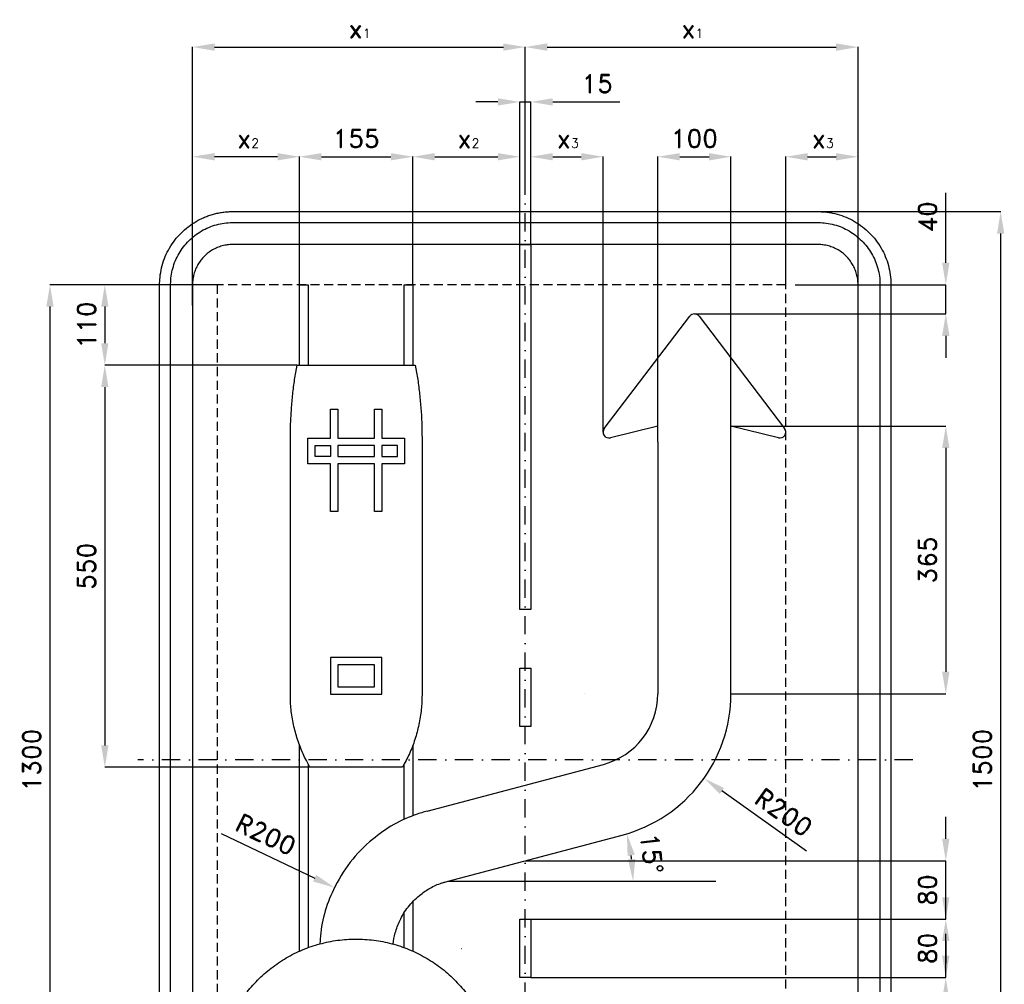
# Model space of a CAD drawing. Header units: millimetres. Extents: x -691 to 655, y -980 to 1012.
# Tile 2 of 2: x -691 to 655, y -307 to 1012. Entities that reach past the tile are written whole.
import ezdxf

# ---------------------------------------------------------------- set-up
doc = ezdxf.new("R2010")
doc.units = ezdxf.units.MM
doc.header["$LTSCALE"] = 5
doc.linetypes.add('ČERCHOVANÁX2', pattern=[2, 1, -0.5, 0, -0.5])
doc.linetypes.add('ČÁRKOVANÁX2', pattern=[1.5, 1, -0.5])
doc.layers.add('Kóty', color=2, linetype='Continuous')
doc.layers.add('Značka', color=7, linetype='Continuous')
doc.styles.get("Standard").update_dxf_attribs({"font": 'romand.shx', "height": 25})
doc.dimstyles.get("Standard").update_dxf_attribs({"dimtxt": 25, "dimasz": 30, "dimexe": 0.18, "dimexo": 0.0625, "dimgap": 12.5, "dimtad": 1, "dimdec": 0, "dimzin": 0, "dimdsep": 46, "dimtxsty": 'Standard', "dimcen": 0.09, "dimadec": 0, "dimazin": 0, "dimtfac": 1, "dimtdec": 0, "dimtofl": 0, "dimtmove": 0, "dimatfit": 3, "dimfxl": 1, "dimtolj": 1, "dimtzin": 0, "dimarcsym": 0})

# ---------------------------------------------------------------- blocks, each defined once
blk = doc.blocks.new('*D5')
at = {"layer": 'Defpoints', "color": 0, "transparency": 16777216}
for p in [(368.7, 650), (575, 650), (231.2, 610)]:
    blk.add_point(p, dxfattribs=at)
at = {"layer": 'Kóty', "color": 0, "lineweight": -2, "transparency": 16777216}
for p, q in [((575, 680), (575, 775.5)), ((368.8, 650), (575.2, 650)), ((231.3, 610), (575.2, 610)), ((575, 580), (575, 550))]:
    blk.add_line(p, q, dxfattribs=at)
at = {"layer": 'Kóty', "color": 0, "transparency": 16777216}
for points in [[(570, 680), (580, 680), (575, 650)], [(570, 580), (580, 580), (575, 610)]]:
    blk.add_solid(points, dxfattribs=at)
at = {"layer": 'Kóty', "color": 0, "transparency": 16777216, "insert": (550, 742.7), "char_height": 25, "attachment_point": 5, "rotation": 90}
blk.add_mtext('\\A1;40', dxfattribs=at)
blk = doc.blocks.new('*D6')
at = {"layer": 'Defpoints', "color": 0, "transparency": 16777216}
for p in [(-312.08, 540), (-575, -10), (-294.46, -10)]:
    blk.add_point(p, dxfattribs=at)
at = {"layer": 'Kóty', "color": 0, "lineweight": -2, "transparency": 16777216}
for p, q in [((-312.1425, 540), (-575.18, 540)), ((-575, 510), (-575, 20)), ((-294.5225, -10), (-575.18, -10))]:
    blk.add_line(p, q, dxfattribs=at)
at = {"layer": 'Kóty', "color": 0, "transparency": 16777216}
for points in [[(-580, 510), (-570, 510), (-575, 540)], [(-580, 20), (-570, 20), (-575, -10)]]:
    blk.add_solid(points, dxfattribs=at)
at = {"layer": 'Kóty', "color": 0, "transparency": 16777216, "insert": (-600, 265), "char_height": 25, "attachment_point": 5, "rotation": 90}
blk.add_mtext('\\A1;550', dxfattribs=at)
blk = doc.blocks.new('*D7')
at = {"layer": 'Defpoints', "color": 0, "transparency": 16777216}
for p in [(-421.3, 650), (-575, 540), (-331.6, 540)]:
    blk.add_point(p, dxfattribs=at)
at = {"layer": 'Kóty', "color": 0, "lineweight": -2, "transparency": 16777216}
for p, q in [((-421.3, 650), (-575.2, 650)), ((-575, 620), (-575, 570)), ((-331.7, 540), (-575.2, 540))]:
    blk.add_line(p, q, dxfattribs=at)
at = {"layer": 'Kóty', "color": 0, "transparency": 16777216}
for points in [[(-580, 620), (-570, 620), (-575, 650)], [(-580, 570), (-570, 570), (-575, 540)]]:
    blk.add_solid(points, dxfattribs=at)
at = {"layer": 'Kóty', "color": 0, "transparency": 16777216, "insert": (-600, 595), "char_height": 25, "attachment_point": 5, "rotation": 90}
blk.add_mtext('\\A1;110', dxfattribs=at)
blk = doc.blocks.new('*D8')
at = {"layer": 'Defpoints', "color": 0, "transparency": 16777216}
for p in [(-153.75, 825), (-308.75, 650), (-153.75, 650)]:
    blk.add_point(p, dxfattribs=at)
at = {"layer": 'Kóty', "color": 0, "lineweight": -2, "transparency": 16777216}
for p, q in [((-308.75, 650.0625), (-308.75, 825.18)), ((-278.75, 825), (-183.75, 825)), ((-153.75, 650.0625), (-153.75, 825.18))]:
    blk.add_line(p, q, dxfattribs=at)
at = {"layer": 'Kóty', "color": 0, "transparency": 16777216}
for points in [[(-278.75, 830), (-278.75, 820), (-308.75, 825)], [(-183.75, 830), (-183.75, 820), (-153.75, 825)]]:
    blk.add_solid(points, dxfattribs=at)
at = {"layer": 'Kóty', "color": 0, "transparency": 16777216, "insert": (-231.25, 850), "char_height": 25, "attachment_point": 5}
blk.add_mtext('\\A1;155', dxfattribs=at)
blk = doc.blocks.new('*D9')
at = {"layer": 'Defpoints', "color": 0, "transparency": 16777216}
for p in [(-421.3, 650), (-650, -650), (-421.3, -650)]:
    blk.add_point(p, dxfattribs=at)
at = {"layer": 'Kóty', "color": 0, "lineweight": -2, "transparency": 16777216}
for p, q in [((-421.3, 650), (-650.2, 650)), ((-650, 620), (-650, -620)), ((-421.4, -650), (-650.2, -650))]:
    blk.add_line(p, q, dxfattribs=at)
at = {"layer": 'Kóty', "color": 0, "transparency": 16777216}
for points in [[(-655, 620), (-645, 620), (-650, 650)], [(-655, -620), (-645, -620), (-650, -650)]]:
    blk.add_solid(points, dxfattribs=at)
at = {"layer": 'Kóty', "color": 0, "transparency": 16777216, "insert": (-675, 0), "char_height": 25, "attachment_point": 5, "rotation": 90}
blk.add_mtext('\\A1;1300', dxfattribs=at)
blk = doc.blocks.new('*D12')
at = {"layer": 'Defpoints', "color": 0, "transparency": 16777216}
for p in [(-260.9, -174.6), (-87.4, -257.6)]:
    blk.add_point(p, dxfattribs=at)
at = {"layer": 'Kóty', "color": 0, "lineweight": -2, "transparency": 16777216}
for p, q in [((-415.9, -100.5), (-287.9, -161.7)), ((-87.5, -257.6), (-87.3, -257.6)), ((-87.4, -257.7), (-87.4, -257.6))]:
    blk.add_line(p, q, dxfattribs=at)
at = {"layer": 'Kóty', "color": 0, "transparency": 16777216}
blk.add_solid([(-285.8, -157.2), (-290.1, -166.2), (-260.9, -174.6)], dxfattribs=at)
at = {"layer": 'Kóty', "color": 0, "transparency": 16777216, "insert": (-354.7, -102), "char_height": 25, "attachment_point": 5, "rotation": 334.4328}
blk.add_mtext('\\A1;R200', dxfattribs=at)
blk = doc.blocks.new('*D13')
at = {"layer": 'Defpoints', "color": 0, "transparency": 16777216}
for p in [(281.25, 825), (181.25, 456.73), (281.25, 456.73)]:
    blk.add_point(p, dxfattribs=at)
at = {"layer": 'Kóty', "color": 0, "lineweight": -2, "transparency": 16777216}
for p, q in [((181.25, 456.7925), (181.25, 825.18)), ((211.25, 825), (251.25, 825)), ((281.25, 456.7925), (281.25, 825.18))]:
    blk.add_line(p, q, dxfattribs=at)
at = {"layer": 'Kóty', "color": 0, "transparency": 16777216}
for points in [[(211.25, 830), (211.25, 820), (181.25, 825)], [(251.25, 830), (251.25, 820), (281.25, 825)]]:
    blk.add_solid(points, dxfattribs=at)
at = {"layer": 'Kóty', "color": 0, "transparency": 16777216, "insert": (231.25, 850), "char_height": 25, "attachment_point": 5}
blk.add_mtext('\\A1;100', dxfattribs=at)
blk = doc.blocks.new('*D14')
at = {"layer": 'Defpoints', "color": 0, "transparency": 16777216}
for p in [(81.3, 90.6), (244.4, -25.1)]:
    blk.add_point(p, dxfattribs=at)
at = {"layer": 'Kóty', "color": 0, "lineweight": -2, "transparency": 16777216}
for p, q in [((81.2, 90.6), (81.3, 90.6)), ((81.3, 90.5), (81.3, 90.7)), ((384.6, -124.5), (268.9, -42.4))]:
    blk.add_line(p, q, dxfattribs=at)
at = {"layer": 'Kóty', "color": 0, "transparency": 16777216}
blk.add_solid([(271.8, -38.3), (266, -46.5), (244.4, -25.1)], dxfattribs=at)
at = {"layer": 'Kóty', "color": 0, "transparency": 16777216, "insert": (353.4, -71.7), "char_height": 25, "attachment_point": 5, "rotation": 324.6592}
blk.add_mtext('\\A1;R200', dxfattribs=at)
blk = doc.blocks.new('*D15')
at = {"layer": 'Defpoints', "color": 0, "transparency": 16777216}
for p in [(0, -137.7), (7.5, -217.7), (575, -217.7)]:
    blk.add_point(p, dxfattribs=at)
at = {"layer": 'Kóty', "color": 0, "lineweight": -2, "transparency": 16777216}
for p, q in [((575, -107.7), (575, -77.7)), ((0.1, -137.7), (575.2, -137.7)), ((7.6, -217.7), (575.2, -217.7)), ((575, -247.7), (575, -277.7))]:
    blk.add_line(p, q, dxfattribs=at)
at = {"layer": 'Kóty', "color": 0, "transparency": 16777216}
for points in [[(570, -107.7), (580, -107.7), (575, -137.7)], [(570, -247.7), (580, -247.7), (575, -217.7)]]:
    blk.add_solid(points, dxfattribs=at)
at = {"layer": 'Kóty', "color": 0, "transparency": 16777216, "insert": (550, -177.7), "char_height": 25, "attachment_point": 5, "rotation": 90}
blk.add_mtext('\\A1;80', dxfattribs=at)
blk = doc.blocks.new('*D16')
at = {"layer": 'Defpoints', "color": 0, "transparency": 16777216}
for p in [(7.6, -217.7), (575, -217.7), (7.5, -297.7)]:
    blk.add_point(p, dxfattribs=at)
at = {"layer": 'Kóty', "color": 0, "lineweight": -2, "transparency": 16777216}
for p, q in [((575, -187.7), (575, -157.7)), ((7.6, -217.7), (575.2, -217.7)), ((7.6, -297.7), (575.2, -297.7)), ((575, -327.7), (575, -357.7))]:
    blk.add_line(p, q, dxfattribs=at)
at = {"layer": 'Kóty', "color": 0, "transparency": 16777216}
for points in [[(570, -187.7), (580, -187.7), (575, -217.7)], [(570, -327.7), (580, -327.7), (575, -297.7)]]:
    blk.add_solid(points, dxfattribs=at)
at = {"layer": 'Kóty', "color": 0, "transparency": 16777216, "insert": (550, -257.7), "char_height": 25, "attachment_point": 5, "rotation": 90}
blk.add_mtext('\\A1;80', dxfattribs=at)
blk = doc.blocks.new('*D17')
at = {"layer": 'Defpoints', "color": 0, "transparency": 16777216}
for p in [(7.6, -297.7), (0, -377.7), (575, -377.7)]:
    blk.add_point(p, dxfattribs=at)
at = {"layer": 'Kóty', "color": 0, "lineweight": -2, "transparency": 16777216}
for p, q in [((575, -267.7), (575, -237.7)), ((7.6, -297.7), (575.2, -297.7)), ((0.1, -377.7), (575.2, -377.7)), ((575, -407.7), (575, -437.7))]:
    blk.add_line(p, q, dxfattribs=at)
at = {"layer": 'Kóty', "color": 0, "transparency": 16777216}
for points in [[(570, -267.7), (580, -267.7), (575, -297.7)], [(570, -407.7), (580, -407.7), (575, -377.7)]]:
    blk.add_solid(points, dxfattribs=at)
at = {"layer": 'Kóty', "color": 0, "transparency": 16777216, "insert": (550, -337.7), "char_height": 25, "attachment_point": 5, "rotation": 90}
blk.add_mtext('\\A1;80', dxfattribs=at)
blk = doc.blocks.new('*D18')
at = {"layer": 'Defpoints', "color": 0, "transparency": 16777216}
for p in [(7.5, 900), (-7.5, 705), (7.5, 705.1)]:
    blk.add_point(p, dxfattribs=at)
at = {"layer": 'Kóty', "color": 0, "lineweight": -2, "transparency": 16777216}
for p, q in [((-37.5, 900), (-67.5, 900)), ((-7.5, 705.1), (-7.5, 900.2)), ((7.5, 705.1), (7.5, 900.2)), ((37.5, 900), (129.4, 900))]:
    blk.add_line(p, q, dxfattribs=at)
at = {"layer": 'Kóty', "color": 0, "transparency": 16777216}
for points in [[(-37.5, 905), (-37.5, 895), (-7.5, 900)], [(37.5, 905), (37.5, 895), (7.5, 900)]]:
    blk.add_solid(points, dxfattribs=at)
at = {"layer": 'Kóty', "color": 0, "transparency": 16777216, "insert": (98.5, 925), "char_height": 25, "attachment_point": 5}
blk.add_mtext('\\A1;15', dxfattribs=at)
blk = doc.blocks.new('*D21')
at = {"layer": 'Defpoints', "color": 0, "transparency": 16777216}
for p in [(370.4, 750), (370.4, -750), (650, -750)]:
    blk.add_point(p, dxfattribs=at)
at = {"layer": 'Kóty', "color": 0, "lineweight": -2, "transparency": 16777216}
for p, q in [((370.5, 750), (650.2, 750)), ((650, 720), (650, -720)), ((370.5, -750), (650.2, -750))]:
    blk.add_line(p, q, dxfattribs=at)
at = {"layer": 'Kóty', "color": 0, "transparency": 16777216}
for points in [[(645, 720), (655, 720), (650, 750)], [(645, -720), (655, -720), (650, -750)]]:
    blk.add_solid(points, dxfattribs=at)
at = {"layer": 'Kóty', "color": 0, "transparency": 16777216, "insert": (625, 0), "char_height": 25, "attachment_point": 5, "rotation": 90}
blk.add_mtext('\\A1;1500', dxfattribs=at)
blk = doc.blocks.new('*D22')
at = {"layer": 'Defpoints', "color": 0, "transparency": 16777216}
for p in [(281.25, 456.73), (281.25, 90.62), (575, 90.62)]:
    blk.add_point(p, dxfattribs=at)
at = {"layer": 'Kóty', "color": 0, "lineweight": -2, "transparency": 16777216}
for p, q in [((281.3125, 456.73), (575.18, 456.73)), ((575, 426.73), (575, 120.62)), ((281.3125, 90.62), (575.18, 90.62))]:
    blk.add_line(p, q, dxfattribs=at)
at = {"layer": 'Kóty', "color": 0, "transparency": 16777216}
for points in [[(570, 426.73), (580, 426.73), (575, 456.73)], [(570, 120.62), (580, 120.62), (575, 90.62)]]:
    blk.add_solid(points, dxfattribs=at)
at = {"layer": 'Kóty', "color": 0, "transparency": 16777216, "insert": (550, 273.675), "char_height": 25, "attachment_point": 5, "rotation": 90}
blk.add_mtext('\\A1;365', dxfattribs=at)

msp = doc.modelspace()

# ---------------------------------------------------------------- linework, layer by layer
at = {"layer": 'Kóty'}
for p, q in [((-455, 621.7), (-455, 975.2)), ((-425, 975), (-30, 975)), ((0, 780.1), (0, 975.2)), ((0, 780.1), (0, 975.2)), ((30, 975), (425, 975)), ((455, 636.9), (455, 975.2)), ((-455, 621.6), (-455, 825.2)), ((-338.8, 825), (-425, 825)), ((-308.8, 650.1), (-308.8, 825.2)), ((-153.8, 772.5), (-153.8, 825.2)), ((-123.8, 825), (-37.5, 825)), ((-7.5, 750.1), (-7.5, 825.2)), ((7.5, 705.1), (7.5, 825.2)), ((37.5, 825), (76.4, 825)), ((106.4, 448.5), (106.4, 825.2)), ((356.1, 650), (356.1, 825.2)), ((386.1, 825), (425, 825)), ((455, 448.5), (455, 825.2)), ((132.4, -102.7), (139, -101))]:
    msp.add_line(p, q, dxfattribs=at)
for points in [[(-7.5, 900.2), (7.5, 900.2)], [(575, 610), (575, 650)], [(575, -217.7), (575.2, -137.7)], [(-105.7, -165.7), (260.6, -165.7)], [(575, -297.7), (575, -247.7)]]:
    msp.add_lwpolyline(points, dxfattribs=at)
msp.add_arc((-105.7, -165.7), 252.9, 6.8001, 8.0094, dxfattribs=at)
for points in [[(-425, 980), (-425, 970), (-455, 975)], [(-30, 980), (-30, 970), (0, 975)], [(30, 980), (30, 970), (0, 975)], [(425, 980), (425, 970), (455, 975)], [(-425, 830), (-425, 820), (-455, 825)], [(-338.8, 830), (-338.8, 820), (-308.8, 825)], [(-123.8, 830), (-123.8, 820), (-153.8, 825)], [(-37.5, 830), (-37.5, 820), (-7.5, 825)], [(37.5, 830), (37.5, 820), (7.5, 825)], [(76.4, 830), (76.4, 820), (106.4, 825)], [(386.1, 830), (386.1, 820), (356.1, 825)], [(425, 830), (425, 820), (455, 825)], [(139.9, -131.4), (149.7, -129.4), (138.9, -101)], [(150.5, -135.4), (140.5, -136), (147.3, -165.7)]]:
    msp.add_solid(points, dxfattribs=at)
at = {"layer": 'Značka', "color": 3}
for p, q in [((108, 453.3), (224.9, 606.8)), ((237.6, 606.8), (354.5, 453.3)), ((181.2, 456.7), (116.3, 440.7)), ((181.2, 435.2), (181.2, 456.7)), ((346.2, 440.7), (281.2, 456.7)), ((281.2, 435.2), (281.2, 456.7))]:
    msp.add_line(p, q, dxfattribs=at)
at = {"layer": 'Značka', "color": 6, "linetype": 'ČERCHOVANÁX2', "ltscale": 5}
for points in [[(0, -780), (0, 780)], [(530, 0), (-530, 0)]]:
    msp.add_lwpolyline(points, dxfattribs=at)
at = {"layer": 'Značka', "color": 3}
for points in [[(-500, -650), (-500, 650), (-500, 650.4), (-500, 650.8), (-500, 651.4), (-500, 652.1), (-499.9, 654.7), (-499.8, 657.3), (-499.5, 660.5), (-499.1, 663.7), (-498.6, 666.9), (-498, 670.1), (-497.3, 673.2), (-496.5, 676.4), (-495.6, 679.5), (-494.6, 682.6), (-493.5, 685.7), (-492.3, 688.7), (-491, 691.6), (-489.6, 694.5), (-488.1, 697.4), (-486.5, 700.2), (-484.8, 703), (-483.1, 705.7), (-481.2, 708.4), (-479.3, 711), (-477.3, 713.5), (-475.2, 716), (-473, 718.4), (-470.7, 720.7), (-468.4, 723), (-466, 725.2), (-463.5, 727.3), (-461, 729.3), (-458.4, 731.2), (-455.7, 733.1), (-453, 734.8), (-450.2, 736.5), (-447.4, 738.1), (-444.5, 739.6, -0.009574), (-441.6, 741, -0.008807), (-438.7, 742.3, -0.008725), (-435.6, 743.5, -0.009371), (-432.6, 744.6, -0.008693), (-429.5, 745.6, -0.006634), (-426.4, 746.5, -0.006639), (-423.2, 747.3, -0.008848), (-420.1, 748, -0.009625), (-416.9, 748.6, -0.009274), (-413.7, 749.1, -0.009141), (-410.5, 749.5, -0.009459), (-407.2, 749.8, -0.007985), (-404.7, 750, -0.008538), (-402.1, 750), (-401.4, 750), (-400.8, 750), (-400.4, 750), (-400, 750), (400, 750), (400.4, 750), (400.8, 750), (401.4, 750), (402.1, 750, -0.006882), (404.7, 749.9, -0.006842), (407.3, 749.8, -0.008559), (410.5, 749.5, -0.00835), (413.7, 749.1, -0.008949), (416.9, 748.6, -0.010317), (420.1, 748), (423.2, 747.3), (426.4, 746.5), (429.5, 745.6), (432.6, 744.6), (435.7, 743.5), (438.7, 742.3), (441.6, 741), (444.5, 739.6), (447.4, 738.1), (450.2, 736.5), (453, 734.8), (455.7, 733.1), (458.4, 731.2), (461, 729.3), (463.5, 727.3), (466, 725.2), (468.4, 723), (470.7, 720.7), (473, 718.4), (475.2, 716), (477.3, 713.5), (479.3, 711), (481.2, 708.4), (483.1, 705.7), (484.8, 703), (486.5, 700.2), (488.1, 697.4), (489.6, 694.5), (491, 691.6), (492.3, 688.7), (493.5, 685.6), (494.6, 682.6), (495.6, 679.5), (496.5, 676.4), (497.3, 673.2), (498, 670.1), (498.6, 666.9), (499.1, 663.7), (499.5, 660.5), (499.8, 657.3), (499.9, 654.7), (500, 652.1), (500, 651.4), (500, 650.8), (500, 650.4), (500, 650), (500, -650)], [(-485, -650), (-485, 650), (-485, 650.3), (-485, 650.7, -0.032175), (-484.2, 661.6, -0.03544), (-482, 672.4, -0.036282), (-478.5, 682.9, -0.034427), (-473.5, 692.7, -0.0337), (-467.4, 701.8, -0.034106), (-460.1, 710.1, -0.034189), (-451.9, 717.4, -0.034209), (-442.7, 723.5, -0.034046), (-432.8, 728.4, -0.033414), (-422.4, 732, -0.034119), (-411.6, 734.3, -0.036747), (-400.7, 735), (-400.3, 735), (-400, 735), (400, 735), (400.3, 735), (400.7, 735, -0.032173), (411.6, 734.2, -0.03544), (422.4, 732, -0.036258), (432.9, 728.5, -0.034422), (442.7, 723.5, -0.033737), (451.8, 717.4, -0.034073), (460.1, 710.1, -0.034204), (467.4, 701.9, -0.034211), (473.5, 692.7, -0.034027), (478.4, 682.8, -0.033428), (482, 672.4, -0.034154), (484.3, 661.6, -0.036756), (485, 650.7), (485, 650.3), (485, 650), (485, -650)], [(455, -650), (455, 650), (455, 650.2), (455, 650.4, 0.032187), (454.5, 657.5, 0.035459), (453.1, 664.5, 0.036254), (450.8, 671.3, 0.03439), (447.6, 677.6, 0.033682), (443.6, 683.5, 0.034066), (438.9, 688.9, 0.034193), (433.6, 693.6, 0.034231), (427.6, 697.6, 0.034046), (421.3, 700.8, 0.033404), (414.5, 703, 0.034103), (407.5, 704.5, 0.036741), (400.4, 705), (400.2, 705), (400, 705), (-400, 705), (-400.2, 705), (-400.4, 705, 0.032174), (-407.5, 704.5, 0.035439), (-414.5, 703, 0.036275), (-421.3, 700.8, 0.034444), (-427.6, 697.6, 0.033744), (-433.6, 693.6, 0.034077), (-438.9, 688.9, 0.034255), (-443.6, 683.5, 0.034212), (-447.6, 677.6, 0.034015), (-450.8, 671.3, 0.033441), (-453.1, 664.5, 0.034173), (-454.5, 657.5, 0.03676), (-455, 650.4), (-455, 650.2), (-455, 650), (-455, -650)], [(-134.3, -69.9), (-139.5, -71.4, 0.008953), (-147.9, -74.1, 0.046871), (-179.9, -88.4, 0.047129), (-208.8, -108.6, 0.058452), (-239.5, -139.9, 0.057293), (-262.2, -177.5, 0.04734), (-274.7, -210.5, 0.051403), (-280.5, -245.1, 0.007546), (-280.9, -251.6)], [(-180.7, -251.9, -0.041763), (-177.8, -236.5, -0.047313), (-171.6, -219.9, -0.058682), (-160.2, -201.1, -0.05752), (-144.7, -185.4, -0.047526), (-130.2, -175.3, -0.051605), (-114.1, -168.2, -0.01023), (-109.9, -166.9), (-105.7, -165.7), (132.4, -102.7)]]:
    msp.add_lwpolyline(points, format="xyb", dxfattribs=at)
for points in [[(-7.5, 205.7), (-7.5, 705), (7.5, 705), (7.5, 205.7), (-7.5, 205.7)], [(-308.8, 540), (-308.8, 650)], [(-308.8, 650), (-296.8, 650)], [(-296.8, 650), (-296.8, 540)], [(-165.8, 540), (-165.8, 650)], [(-165.8, 650), (-153.8, 650)], [(-153.8, 650), (-153.8, 540)], [(181.2, 435.2), (181.2, 90.6)], [(281.2, 90.6), (281.2, 435.2)], [(-7.5, 45.7), (-7.5, 125.7), (7.5, 125.7), (7.5, 45.7), (-7.5, 45.7)], [(-308.8, -261.4), (-308.8, 20.2)], [(-153.8, 20), (-153.8, -76.2)], [(-296.8, -5.9), (-296.8, -256.6)], [(-165.8, -81.2), (-165.8, -5.9)], [(-134.3, -69.9), (106.8, -6.1)], [(-153.8, -193.7), (-153.8, -261.4)], [(-165.8, -256.6), (-165.8, -209)], [(-7.5, -297.7), (-7.5, -217.7), (7.5, -217.7), (7.5, -297.7), (-7.5, -297.7)]]:
    msp.add_lwpolyline(points, dxfattribs=at)
at = {"layer": 'Značka', "color": 6, "linetype": 'ČÁRKOVANÁX2', "ltscale": 2.5}
msp.add_lwpolyline([(-421.3, -650), (356.1, -650), (356.1, 650), (-421.3, 650)], close=True, dxfattribs=at)
at = {"layer": 'Značka', "color": 1}
msp.add_lwpolyline([(-312.1, 540), (-150.4, 540), (-149.5, 535), (-148.7, 530.1, -0.00983), (-145.7, 510.2, -0.009459), (-143.6, 490.2, -0.009819), (-142, 470.2, -0.010894), (-141.3, 450.1), (-141.3, 445), (-141.2, 440), (-141.2, 90), (-141.3, 84.8), (-141.5, 79.5, -0.028075), (-143.7, 58.7, -0.027171), (-148.1, 38.2, -0.028138), (-154.4, 18.3, -0.031132), (-163.1, -0.8), (-165.5, -5.4), (-168, -10), (-294.5, -10), (-297, -5.4), (-299.4, -0.8, -0.028077), (-308, 18.3, -0.027167), (-314.4, 38.2, -0.028155), (-318.9, 58.7, -0.031157), (-321, 79.5), (-321.2, 84.8), (-321.2, 90), (-321.2, 440), (-321.2, 445), (-321.2, 450.1, -0.009814), (-320.4, 470.2, -0.009464), (-318.9, 490.2, -0.009819), (-316.8, 510.2, -0.010888), (-313.8, 530.1), (-313, 535), (-312.1, 540)], format="xyb", dxfattribs=at)
for points in [[(-196.2, 440), (-165, 440), (-165, 405), (-196.2, 405), (-196.2, 340), (-206.2, 340), (-206.2, 405), (-256.2, 405), (-256.2, 340), (-266.2, 340), (-266.2, 405), (-297.5, 405), (-297.5, 440), (-266.2, 440), (-266.2, 480), (-256.2, 480), (-256.2, 440), (-206.2, 440), (-206.2, 480), (-196.2, 480), (-196.2, 440)], [(-266.2, 430), (-266.2, 415), (-287.5, 415), (-287.5, 430), (-266.2, 430)], [(-206.2, 415), (-206.2, 430), (-256.2, 430), (-256.2, 415), (-206.2, 415)], [(-196.2, 430), (-196.2, 415), (-175, 415), (-175, 430), (-196.2, 430)], [(-266.2, 90), (-196.2, 90), (-196.2, 140), (-266.2, 140), (-266.2, 90)], [(-256.2, 100), (-206.2, 100), (-206.2, 130), (-256.2, 130), (-256.2, 100)]]:
    msp.add_lwpolyline(points, dxfattribs=at)
at = {"layer": 'Značka', "color": 5}
msp.add_lwpolyline([(-380.5, -317.3, -0.034412), (-363.8, -298.9, -0.034417), (-345, -282.7, -0.034418), (-324.1, -269.2, -0.034418), (-301.7, -258.4, -0.034421), (-278, -250.8, -0.034416), (-253.6, -246.2, -0.034416), (-228.8, -245, -0.034415), (-204, -246.9, -0.034415), (-179.7, -252.1, -0.034419), (-156.2, -260.4, -0.034412), (-134.1, -271.7, -0.034412), (-113.6, -285.7, -0.0344), (-95.2, -302.4, -0.034416), (-78.9, -321.3, -0.034494)], format="xyb", dxfattribs=at)
at = {"layer": 'Značka', "color": 3}
for centre, radius, start, end in [((231.2, 602), 8, 37.2752, 142.7248), ((114.4, 448.4), 8, 142.7248, 283.8972), ((348.1, 448.4), 8, 256.1028, 37.2752), ((81.2, 90.6), 100, 284.8095, 0), ((81.2, 90.6), 200, 284.8095, 0)]:
    msp.add_arc(centre, radius, start, end, dxfattribs=at)

# ---------------------------------------------------------------- texts
at = {"layer": 'Kóty', "char_height": 25, "attachment_point": 1}
for s, insert in [('x{\\H0.5x;1}', (-241.6, 1012.5)), ('x{\\H0.5x;1}', (213.4, 1012.5)), ('x{\\H0.5x;2}', (-394.1, 862.3)), ('x{\\H0.5x;2}', (-92.8, 862.3)), ('x{\\H0.5x;3}', (43, 862.3)), ('x{\\H0.5x;3}', (391.7, 862.3))]:
    msp.add_mtext_dynamic_manual_height_columns(s, width=46.105, gutter_width=200, heights=[0], dxfattribs=dict(at, insert=insert))
at = {"layer": 'Kóty', "insert": (172.8, -128), "char_height": 25, "attachment_point": 5, "rotation": 276.5523}
msp.add_mtext('\\A1;15°', dxfattribs=at)

# ---------------------------------------------------------------- dimensions: what is measured, and where the dimension line sits
at = {"layer": 'Kóty'}
for base, p1, p2, picture, middle in [((7.5, 900), (-7.5, 705), (7.5, 705.1), '*D18', (98.5, 925)), ((-153.8, 825), (-308.8, 650), (-153.8, 650), '*D8', (-231.2, 850)), ((281.2, 825), (181.2, 456.7), (281.2, 456.7), '*D13', (231.2, 850))]:
    dim = msp.add_linear_dim(base=base, p1=p1, p2=p2, dimstyle='Standard', dxfattribs=at)
    dim.commit()
    dim.dimension.update_dxf_attribs({"geometry": picture, "text_midpoint": middle})
for base, p1, p2, picture, middle in [((575, 650), (231.2, 610), (368.7, 650), '*D5', (550, 742.7)), ((650, -750), (370.4, 750), (370.4, -750), '*D21', (625, 0)), ((-650, -650), (-421.3, 650), (-421.3, -650), '*D9', (-675, 0)), ((-575, 540), (-421.3, 650), (-331.6, 540), '*D7', (-600, 595)), ((-575, -10), (-312.1, 540), (-294.5, -10), '*D6', (-600, 265)), ((575, -217.7), (0, -137.7), (7.5, -217.7), '*D15', (550, -177.7)), ((575, -217.7), (7.5, -297.7), (7.6, -217.7), '*D16', (550, -257.7)), ((575, -377.7), (7.6, -297.7), (0, -377.7), '*D17', (550, -337.7))]:
    dim = msp.add_linear_dim(base=base, p1=p1, p2=p2, angle=90, dimstyle='Standard', dxfattribs=at)
    dim.commit()
    dim.dimension.update_dxf_attribs({"geometry": picture, "text_midpoint": middle})
dim = msp.add_linear_dim(base=(575, 90.6), p1=(281.2, 456.7), p2=(281.2, 90.6), angle=90, text='365', dimstyle='Standard', dxfattribs=at)
dim.commit()
dim.dimension.update_dxf_attribs({"geometry": '*D22', "text_midpoint": (550, 273.7)})
dim = msp.add_radius_dim(center=(81.2, 90.6), mpoint=(244.4, -25.1), dimstyle='Standard', dxfattribs=at)
dim.commit()
dim.dimension.update_dxf_attribs({"geometry": '*D14', "text_midpoint": (353.4, -71.7)})
dim = msp.add_radius_dim(center=(-87.4, -257.6), mpoint=(-260.9, -174.6), text='R200', dimstyle='Standard', dxfattribs=at)
dim.commit()
dim.dimension.update_dxf_attribs({"geometry": '*D12', "text_midpoint": (-354.7, -102)})

doc.saveas('drawing.dxf')
